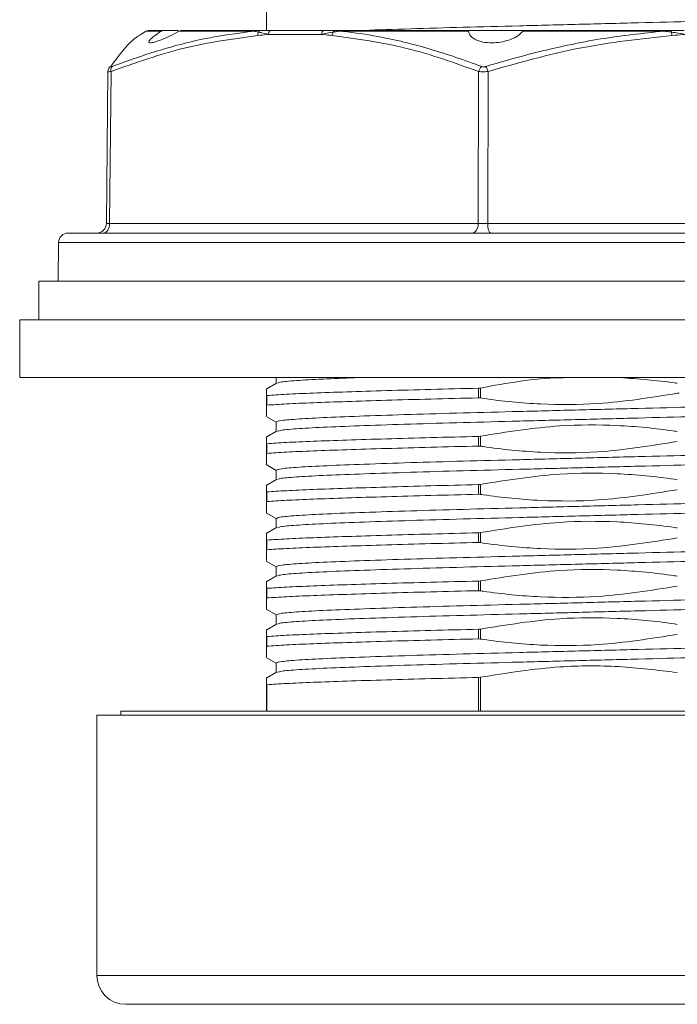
# Model space of a CAD drawing. Header units: millimetres. Extents: x 44 to 202, y 8 to 282.
# Tile 14 of 18: x 44 to 55, y 250 to 267. Entities that reach past the tile are written whole.
import ezdxf

# ---------------------------------------------------------------- set-up
doc = ezdxf.new("R2010")
doc.units = ezdxf.units.MM

msp = doc.modelspace()

# ---------------------------------------------------------------- linework, layer by layer
at = {"color": 7, "linetype": 'Continuous', "lineweight": 15}
for p, q in [((48.12, 266.5444), (48.12, 266.7165)), ((48.1248, 266.5479), (48.12, 266.5444)), ((46.0423, 266.3477), (45.9636, 266.3022)), ((46.0757, 266.3567), (46.3331, 266.3567)), ((46.5968, 266.3567), (46.3331, 266.3567)), ((47.9049, 266.3477), (46.6164, 266.3477)), ((46.6511, 266.3567), (47.9299, 266.3567)), ((49.0725, 266.2906), (48.1547, 266.2906)), ((48.1985, 266.3567), (49.1163, 266.3567)), ((51.6087, 266.3477), (49.3883, 266.3477)), ((49.4067, 266.3567), (51.6074, 266.3567)), ((52.573, 266.3567), (51.6074, 266.3567)), ((54.989, 266.3477), (52.5566, 266.3477)), ((52.5709, 266.3567), (54.9825, 266.3567)), ((45.3763, 265.6466), (45.3513, 263.0217)), ((45.4334, 265.6492), (45.4084, 263.0219)), ((51.7813, 263.0219), (51.7864, 265.6492)), ((51.9499, 265.6492), (51.9448, 263.0219)), ((45.4084, 263.0219), (51.7813, 263.0219)), ((51.9448, 263.0219), (59.9468, 263.0219)), ((44.6925, 262.8567), (62.3475, 262.8567)), ((44.5258, 262.6915), (44.52, 262.0233)), ((44.1867, 262.0233), (44.1867, 261.3567)), ((62.8533, 262.0233), (44.1867, 262.0233)), ((43.8533, 261.3567), (43.8533, 260.3567)), ((63.1867, 261.3567), (43.8533, 261.3567)), ((63.1867, 260.3567), (43.8533, 260.3567)), ((48.2941, 260.2639), (48.1145, 260.1601)), ((48.2867, 260.3567), (48.2867, 260.2596)), ((51.7871, 260.1738), (51.8177, 260.1772)), ((51.7871, 260.0071), (51.7871, 260.1738)), ((51.8177, 260.0051), (51.8177, 260.1772)), ((55.2529, 260.0896), (55.2223, 260.0862)), ((48.12, 260.0499), (48.1248, 260.0479)), ((48.12, 259.8778), (48.12, 260.0499)), ((48.1248, 259.8812), (48.1248, 260.0479)), ((51.8177, 260.0051), (51.7871, 260.0071)), ((48.1248, 259.8812), (48.12, 259.8778)), ((48.1145, 259.6866), (48.2867, 259.5871)), ((48.2867, 259.5898), (48.2867, 259.4263)), ((48.2941, 259.4306), (48.1145, 259.3268)), ((51.7871, 259.3404), (51.8177, 259.3438)), ((51.7871, 259.1738), (51.7871, 259.3404)), ((51.8177, 259.1717), (51.8177, 259.3438)), ((48.12, 259.2165), (48.1248, 259.2145)), ((48.12, 259.0444), (48.12, 259.2165)), ((48.1248, 259.0479), (48.1248, 259.2145)), ((51.8177, 259.1717), (51.7871, 259.1738)), ((48.1248, 259.0479), (48.12, 259.0444)), ((48.1145, 258.8532), (48.2867, 258.7537)), ((48.2867, 258.7565), (48.2867, 258.5929)), ((48.2941, 258.5972), (48.1145, 258.4934)), ((48.12, 258.3832), (48.1248, 258.3812)), ((48.12, 258.2111), (48.12, 258.3832)), ((48.1248, 258.2145), (48.1248, 258.3812)), ((51.7871, 258.5071), (51.8177, 258.5105)), ((51.7871, 258.3404), (51.7871, 258.5071)), ((51.8177, 258.3384), (51.8177, 258.5105)), ((48.1248, 258.2145), (48.12, 258.2111)), ((51.8177, 258.3384), (51.7871, 258.3404)), ((48.1145, 258.0199), (48.2867, 257.9204)), ((48.2867, 257.9231), (48.2867, 257.7596)), ((48.2941, 257.7639), (48.1145, 257.6601)), ((48.12, 257.5499), (48.1248, 257.5479)), ((48.12, 257.3778), (48.12, 257.5499)), ((48.1248, 257.3812), (48.1248, 257.5479)), ((51.7871, 257.6738), (51.8177, 257.6772)), ((51.7871, 257.5071), (51.7871, 257.6738)), ((51.8177, 257.5051), (51.8177, 257.6772)), ((48.1248, 257.3812), (48.12, 257.3778)), ((51.8177, 257.5051), (51.7871, 257.5071)), ((48.1145, 257.1866), (48.2867, 257.0871)), ((48.2867, 257.0898), (48.2867, 256.9263)), ((48.2941, 256.9306), (48.1145, 256.8268)), ((48.12, 256.7165), (48.1248, 256.7145)), ((48.12, 256.5444), (48.12, 256.7165)), ((48.1248, 256.5479), (48.1248, 256.7145)), ((51.7871, 256.8404), (51.8177, 256.8438)), ((51.7871, 256.6738), (51.7871, 256.8404)), ((51.8177, 256.6717), (51.8177, 256.8438)), ((48.1248, 256.5479), (48.12, 256.5444)), ((51.8177, 256.6717), (51.7871, 256.6738)), ((48.1145, 256.3532), (48.2867, 256.2537)), ((48.2867, 256.2565), (48.2867, 256.0929)), ((48.2941, 256.0972), (48.1145, 255.9934)), ((51.7871, 256.0071), (51.8177, 256.0105)), ((51.7871, 255.8404), (51.7871, 256.0071)), ((51.8177, 255.8384), (51.8177, 256.0105)), ((48.12, 255.8832), (48.1248, 255.8812)), ((48.12, 255.7111), (48.12, 255.8832)), ((48.1248, 255.7145), (48.1248, 255.8812)), ((51.8177, 255.8384), (51.7871, 255.8404)), ((48.1248, 255.7145), (48.12, 255.7111)), ((48.1145, 255.5199), (48.2867, 255.4204)), ((48.2867, 255.4231), (48.2867, 255.2596)), ((48.2941, 255.2639), (48.1142, 255.1599)), ((51.7871, 255.1738), (51.8177, 255.1772)), ((48.12, 255.0499), (48.1248, 255.0479)), ((48.12, 254.59), (48.12, 255.0499)), ((45.1867, 254.5233), (45.1867, 250.0233)), ((61.8533, 254.5233), (45.1867, 254.5233)), ((45.6033, 254.59), (45.6045, 254.5233)), ((61.4367, 254.59), (45.6033, 254.59)), ((61.3533, 249.5233), (45.6867, 249.5233))]:
    msp.add_line(p, q, dxfattribs=at)
at = {"color": 8, "linetype": 'Continuous', "lineweight": 15}
for p, q in [((46.3036, 266.3477), (46.0423, 266.3477)), ((62.5142, 262.6915), (44.5258, 262.6915)), ((51.7871, 254.59), (51.7871, 255.1738)), ((51.8177, 254.59), (51.8177, 255.1772)), ((48.1248, 254.59), (48.1248, 255.0479)), ((45.1867, 250.0233), (61.8533, 250.0233))]:
    msp.add_line(p, q, dxfattribs=at)
at = {"color": 7, "linetype": 'Continuous', "lineweight": 15, "flags": 128}
for points in [[(48.1547, 266.2906), (48.1556, 266.3035), (48.1581, 266.3159), (48.1622, 266.3273), (48.1677, 266.3373), (48.1743, 266.3456), (48.1818, 266.3516), (48.19, 266.3554), (48.1985, 266.3567)], [(49.0725, 266.2906), (49.0734, 266.3035), (49.0759, 266.3159), (49.08, 266.3273), (49.0854, 266.3373), (49.0921, 266.3456), (49.0996, 266.3516), (49.1078, 266.3554), (49.1163, 266.3567)], [(54.989, 266.3477), (54.9882, 266.3498), (54.9875, 266.3516), (54.9867, 266.3531), (54.9858, 266.3544), (54.985, 266.3554), (54.9842, 266.3561), (54.9833, 266.3565), (54.9825, 266.3567)], [(55.1194, 266.3299), (55.118, 266.3358), (55.1164, 266.3411), (55.1147, 266.3457), (55.1129, 266.3496), (55.1109, 266.3527), (55.1088, 266.3549), (55.1067, 266.3562), (55.1046, 266.3567)], [(45.4084, 263.0219), (45.4061, 262.9896), (45.3998, 262.9585), (45.3896, 262.93), (45.376, 262.905), (45.3594, 262.8845), (45.3405, 262.8692), (45.3201, 262.8598), (45.2988, 262.8567)], [(51.7813, 263.0219), (51.779, 262.9896), (51.7726, 262.9585), (51.7625, 262.93), (51.7488, 262.905), (51.7323, 262.8845), (51.7134, 262.8692), (51.6929, 262.8598), (51.6717, 262.8567)], [(51.9988, 262.8567), (51.9883, 262.8598), (51.9782, 262.8692), (51.9689, 262.8845), (51.9608, 262.905), (51.9541, 262.93), (51.949, 262.9585), (51.9459, 262.9896), (51.9448, 263.0219)]]:
    msp.add_lwpolyline(points, dxfattribs=at)
at = {"color": 7, "linetype": 'Continuous', "lineweight": 15}
for centre, radius, start, end in [((46.0757, 266.29), 0.0667, 90, 120), ((47.9304, 266.3157), 0.041, 90.73382, 128.54164), ((48.1031, 266.2785), 0.1326, 157.20154, 183.27043), ((48.0214, 266.3129), 0.0439, 94.47332, 157.25071), ((49.3971, 266.2641), 0.1411, 152.22309, 177.23609), ((49.31, 266.3172), 0.0397, 96.58346, 161.39468), ((49.4078, 266.3309), 0.0258, 92.52372, 139.21748), ((54.8646, 266.2555), 0.2654, 3.34461, 16.28313), ((45.4692, 265.6539), 0.09, 115.68369, 145.86445), ((45.5178, 265.6758), 0.0885, 138.11458, 197.5296), ((51.9201, 265.6231), 0.1362, 124.82162, 168.94791), ((51.7414, 265.6006), 0.2141, 13.13121, 38.87513), ((45.1846, 263.0233), 0.1667, 270, 359.80021), ((44.6925, 262.69), 0.1667, 90, 179.5), ((45.6867, 250.0233), 0.5, 180, 270)]:
    msp.add_arc(centre, radius, start, end, dxfattribs=at)
for centre, major_axis, ratio, start_param, end_param in [((45.518, 263.0233), (0.1667, 0.0016), 0.0032617, 2.947701, 3.9948546), ((51.8908, 263.0233), (0.1667, 0.0003), 0.0098876, 3.9949283, 5.0420819)]:
    msp.add_ellipse(centre, major_axis=major_axis, ratio=ratio, start_param=start_param, end_param=end_param, dxfattribs=at)
for points, knots in [([(49.7247, 266.3567), (49.7547, 266.3579), (50.0003, 266.3676), (50.6031, 266.3869), (51.5024, 266.4132), (52.4928, 266.4383), (53.5198, 266.4648), (54.5479, 266.4914), (55.5352, 266.5165), (56.4462, 266.5428), (57.2443, 266.5695), (57.9, 266.5948), (58.3822, 266.6208), (58.6776, 266.6456), (58.7152, 266.6609), (58.7315, 266.6675)], [0, 0, 0, 0, 0.0117467, 0.09614, 0.1802061, 0.2632641, 0.3475263, 0.4317884, 0.5148465, 0.5989126, 0.6833059, 0.7665059, 0.850312, 0.9347712, 1, 1, 1, 1]), ([(48.12, 266.5444), (48.12, 266.4648), (48.12, 266.3535), (48.12, 266.3607), (48.12, 266.3628)], [0, 0, 0, 0, 0.71577586, 1, 1, 1, 1]), ([(45.9661, 266.2979), (45.9405, 266.2841), (45.8372, 266.2282), (45.6577, 266.0509), (45.5062, 265.8404), (45.4302, 265.7349)], [0, 0, 0, 0, 0.1409719, 0.5693545, 1, 1, 1, 1]), ([(47.9707, 266.2709), (47.5445, 266.213), (46.6866, 266.0963), (45.8529, 265.7989), (45.4334, 265.6492)], [0, 0, 0, 0, 0.4968726, 1, 1, 1, 1]), ([(45.4519, 265.7349), (45.5003, 265.7531), (45.7419, 265.8441), (46.2667, 266.0213), (47.0348, 266.2307), (47.6143, 266.3086), (47.9049, 266.3477)], [0, 0, 0, 0, 0.0602703, 0.3013971, 0.6497219, 1, 1, 1, 1]), ([(46.3036, 266.3477), (46.2613, 266.3188), (46.1722, 266.258), (46.0932, 266.1876), (46.0771, 266.1476), (46.1194, 266.1411), (46.2025, 266.1607), (46.3177, 266.2028), (46.4606, 266.2657), (46.5629, 266.3195), (46.6164, 266.3477)], [0, 0, 0, 0, 0.1346573, 0.2833738, 0.4154942, 0.5310698, 0.6393323, 0.749519, 0.868839, 1, 1, 1, 1]), ([(46.3331, 266.3567), (46.3261, 266.356), (46.3157, 266.3549), (46.3066, 266.3495), (46.3036, 266.3477)], [0, 0, 0, 0, 0.667256, 1, 1, 1, 1]), ([(46.6164, 266.3477), (46.6239, 266.351), (46.6351, 266.356), (46.6471, 266.3565), (46.6511, 266.3567)], [0, 0, 0, 0, 0.66735349, 1, 1, 1, 1]), ([(47.9809, 266.3299), (47.9677, 266.3326), (47.9395, 266.3383), (47.9169, 266.3445), (47.9049, 266.3477)], [0, 0, 0, 0, 0.466474, 1, 1, 1, 1]), ([(47.9299, 266.3567), (47.9449, 266.3567), (47.9734, 266.3567), (48.0037, 266.3567), (48.0179, 266.3567)], [0, 0, 0, 0, 0.5274223, 1, 1, 1, 1]), ([(48.1547, 266.2906), (48.1435, 266.2892), (48.0822, 266.2818), (48.0209, 266.2758), (47.9707, 266.2709)], [0, 0, 0, 0, 0.18292801, 1, 1, 1, 1]), ([(48.1547, 266.2906), (48.1105, 266.3011), (48.05, 266.3155), (47.9955, 266.3268), (47.9809, 266.3299)], [0, 0, 0, 0, 0.7303679, 1, 1, 1, 1]), ([(48.0179, 266.3567), (48.0339, 266.3567), (48.093, 266.3567), (48.154, 266.3567), (48.1985, 266.3567)], [0, 0, 0, 0, 0.2705051, 1, 1, 1, 1]), ([(49.2723, 266.3299), (49.2167, 266.3202), (49.1476, 266.3082), (49.0847, 266.2935), (49.0725, 266.2906)], [0, 0, 0, 0, 0.8054328, 1, 1, 1, 1]), ([(49.2562, 266.2709), (49.2061, 266.2758), (49.1449, 266.2818), (49.0837, 266.2892), (49.0725, 266.2906)], [0, 0, 0, 0, 0.817072, 1, 1, 1, 1]), ([(49.1163, 266.3567), (49.1283, 266.3567), (49.1901, 266.3567), (49.2539, 266.3567), (49.3054, 266.3567)], [0, 0, 0, 0, 0.1936075, 1, 1, 1, 1]), ([(51.7864, 265.6492), (51.3734, 265.7973), (50.5432, 266.095), (49.6867, 266.2121), (49.2562, 266.2709)], [0, 0, 0, 0, 0.4973797, 1, 1, 1, 1]), ([(49.3883, 266.3477), (49.369, 266.3448), (49.3287, 266.3387), (49.2916, 266.3329), (49.2723, 266.3299)], [0, 0, 0, 0, 0.4797764, 1, 1, 1, 1]), ([(49.3054, 266.3567), (49.3228, 266.3567), (49.3559, 266.3567), (49.3904, 266.3567), (49.4067, 266.3567)], [0, 0, 0, 0, 0.5266032, 1, 1, 1, 1]), ([(49.3883, 266.3477), (49.4068, 266.3458), (49.6259, 266.3232), (50.1487, 266.2448), (50.9521, 266.0534), (51.545, 265.8413), (51.8423, 265.7349)], [0, 0, 0, 0, 0.0223282, 0.2635092, 0.6307845, 1, 1, 1, 1]), ([(51.6074, 266.3567), (51.6075, 266.356), (51.6077, 266.3549), (51.6084, 266.3495), (51.6087, 266.3477)], [0, 0, 0, 0, 0.66725601, 1, 1, 1, 1]), ([(51.6087, 266.3477), (51.618, 266.3188), (51.6375, 266.258), (51.7415, 266.1876), (51.8899, 266.1476), (52.0507, 266.1411), (52.2053, 266.1607), (52.3476, 266.2028), (52.4746, 266.2657), (52.5284, 266.3195), (52.5566, 266.3477)], [0, 0, 0, 0, 0.1346573, 0.2833738, 0.4154942, 0.5310698, 0.6393323, 0.749519, 0.868839, 1, 1, 1, 1]), ([(51.9081, 265.7349), (51.9688, 265.7531), (52.2722, 265.8441), (52.9313, 266.0213), (53.8962, 266.2307), (54.624, 266.3086), (54.989, 266.3477)], [0, 0, 0, 0, 0.0602703, 0.3013971, 0.6497219, 1, 1, 1, 1]), ([(55.1296, 266.2709), (54.595, 266.213), (53.519, 266.0963), (52.4751, 265.7989), (51.9499, 265.6492)], [0, 0, 0, 0, 0.4968726, 1, 1, 1, 1]), ([(52.5566, 266.3477), (52.5598, 266.351), (52.5647, 266.356), (52.5694, 266.3565), (52.5709, 266.3567)], [0, 0, 0, 0, 0.6673535, 1, 1, 1, 1]), ([(54.9825, 266.3567), (55.0041, 266.3567), (55.0451, 266.3567), (55.0855, 266.3567), (55.1046, 266.3567)], [0, 0, 0, 0, 0.5274223, 1, 1, 1, 1]), ([(55.1194, 266.3299), (55.0993, 266.3326), (55.0561, 266.3383), (55.0124, 266.3445), (54.989, 266.3477)], [0, 0, 0, 0, 0.466474, 1, 1, 1, 1]), ([(55.1046, 266.3567), (55.1258, 266.3567), (55.2044, 266.3567), (55.2821, 266.3567), (55.3388, 266.3567)], [0, 0, 0, 0, 0.2705051, 1, 1, 1, 1]), ([(55.3604, 266.2906), (55.3025, 266.3011), (55.2232, 266.3155), (55.1414, 266.3268), (55.1194, 266.3299)], [0, 0, 0, 0, 0.7303679, 1, 1, 1, 1]), ([(55.3604, 266.2906), (55.3463, 266.2892), (55.2695, 266.2818), (55.1925, 266.2758), (55.1296, 266.2709)], [0, 0, 0, 0, 0.182928, 1, 1, 1, 1]), ([(45.3949, 265.7043), (45.3945, 265.7037), (45.3881, 265.6957), (45.3792, 265.6761), (45.3776, 265.6562), (45.3768, 265.6467)], [0, 0, 0, 0, 0.0391819, 0.537554, 1, 1, 1, 1]), ([(45.4302, 265.7349), (45.4295, 265.7333), (45.428, 265.7301), (45.4335, 265.7294), (45.4424, 265.7314), (45.4494, 265.734), (45.4519, 265.7349)], [0, 0, 0, 0, 0.2859105, 0.5727354, 0.8483349, 1, 1, 1, 1]), ([(51.8423, 265.7349), (51.8476, 265.7333), (51.8583, 265.7301), (51.8783, 265.7294), (51.8953, 265.7314), (51.9047, 265.734), (51.9081, 265.7349)], [0, 0, 0, 0, 0.2859105, 0.5727354, 0.8483349, 1, 1, 1, 1]), ([(51.9499, 265.6492), (51.9416, 265.6483), (51.9179, 265.6458), (51.8756, 265.6438), (51.8267, 265.6444), (51.7997, 265.6476), (51.7864, 265.6492)], [0, 0, 0, 0, 0.1495992, 0.4263689, 0.7161015, 1, 1, 1, 1]), ([(49.7153, 260.3567), (49.5246, 260.3495), (49.1063, 260.3339), (48.6604, 260.3093), (48.3619, 260.2844), (48.3247, 260.2691), (48.3085, 260.2625)], [0, 0, 0, 0, 0.2312593, 0.5071737, 0.7852378, 1, 1, 1, 1]), ([(51.8177, 260.1772), (52.2749, 260.2608), (52.802, 260.3573), (53.3357, 260.3567), (53.4065, 260.3567)], [0, 0, 0, 0, 0.8673418, 1, 1, 1, 1]), ([(54.2362, 260.3567), (54.5491, 260.334), (54.8789, 260.3101), (55.2056, 260.2608), (55.2223, 260.2583)], [0, 0, 0, 0, 0.9488719, 1, 1, 1, 1]), ([(48.12, 260.1506), (48.12, 260.1535), (48.12, 260.1633), (48.12, 260.1037), (48.12, 260.0523), (48.12, 260.0499)], [0, 0, 0, 0, 0.2937778, 0.9662638, 1, 1, 1, 1]), ([(51.7871, 260.1738), (51.5086, 260.167), (50.9479, 260.1532), (50.1811, 260.1318), (49.4945, 260.1104), (48.9146, 260.0899), (48.4389, 260.0693), (48.2299, 260.055), (48.1248, 260.0479)], [0, 0, 0, 0, 0.1655971, 0.3333039, 0.501026, 0.6666377, 0.8322927, 1, 1, 1, 1]), ([(55.2223, 260.0862), (54.7647, 260.0126), (53.9821, 259.8869), (52.8553, 259.8852), (52.1797, 259.9506), (51.8344, 260.0026), (51.8177, 260.0051)], [0, 0, 0, 0, 0.40568872, 0.69386048, 0.98518946, 1, 1, 1, 1]), ([(51.7871, 260.0071), (51.5086, 260.0003), (50.9479, 259.9866), (50.1811, 259.9652), (49.4945, 259.9437), (48.9146, 259.9232), (48.4389, 259.9026), (48.2299, 259.8884), (48.1248, 259.8812)], [0, 0, 0, 0, 0.1655971, 0.3333039, 0.501026, 0.6666377, 0.8322927, 1, 1, 1, 1]), ([(48.2867, 259.5898), (48.306, 259.5983), (48.3449, 259.6154), (48.6563, 259.6422), (49.1404, 259.6682), (49.7956, 259.6935), (50.5938, 259.7202), (51.5048, 259.7465), (52.4922, 259.7716), (53.52, 259.7981), (54.5478, 259.8247), (55.5352, 259.8498), (56.4462, 259.8761), (57.2443, 259.9028), (57.9, 259.9281), (58.3822, 259.9541), (58.6776, 259.9789), (58.7152, 259.9942), (58.7315, 260.0009)], [0, 0, 0, 0, 0.06309305, 0.12692352, 0.19026048, 0.25313939, 0.31692015, 0.3804536, 0.44322519, 0.5069068, 0.57058841, 0.63336001, 0.69689345, 0.76067422, 0.82355313, 0.88689009, 0.95072056, 1, 1, 1, 1]), ([(48.12, 259.8778), (48.12, 259.7981), (48.12, 259.6868), (48.12, 259.694), (48.12, 259.6961)], [0, 0, 0, 0, 0.7159402, 1, 1, 1, 1]), ([(58.7533, 259.8402), (58.734, 259.8317), (58.6951, 259.8146), (58.3837, 259.7878), (57.8996, 259.7618), (57.2444, 259.7365), (56.4462, 259.7098), (55.5352, 259.6835), (54.5478, 259.6584), (53.52, 259.6319), (52.4922, 259.6053), (51.5048, 259.5802), (50.5938, 259.5539), (49.7957, 259.5272), (49.14, 259.5019), (48.6578, 259.4759), (48.3624, 259.4511), (48.3248, 259.4358), (48.3085, 259.4291)], [0, 0, 0, 0, 0.0630926, 0.1269226, 0.1902592, 0.2531376, 0.316918, 0.380451, 0.4432221, 0.5069033, 0.5705845, 0.6333556, 0.6968886, 0.760669, 0.8235474, 0.886884, 0.950714, 1, 1, 1, 1]), ([(51.8177, 259.3438), (52.2753, 259.4174), (53.0579, 259.5431), (54.1847, 259.5448), (54.8603, 259.4794), (55.2056, 259.4274), (55.2223, 259.4249)], [0, 0, 0, 0, 0.4056887, 0.6938605, 0.9851895, 1, 1, 1, 1]), ([(48.12, 259.3172), (48.12, 259.3202), (48.12, 259.33), (48.12, 259.2704), (48.12, 259.219), (48.12, 259.2165)], [0, 0, 0, 0, 0.2936758, 0.9662589, 1, 1, 1, 1]), ([(51.7871, 259.3404), (51.5086, 259.3336), (50.9479, 259.3199), (50.1811, 259.2985), (49.4945, 259.2771), (48.9146, 259.2565), (48.4389, 259.236), (48.2299, 259.2217), (48.1248, 259.2145)], [0, 0, 0, 0, 0.1655971, 0.3333039, 0.501026, 0.6666377, 0.8322927, 1, 1, 1, 1]), ([(55.2223, 259.2528), (54.7647, 259.1793), (53.9821, 259.0535), (52.8553, 259.0519), (52.1797, 259.1173), (51.8344, 259.1692), (51.8177, 259.1717)], [0, 0, 0, 0, 0.4056887, 0.6938605, 0.9851895, 1, 1, 1, 1]), ([(51.7871, 259.1738), (51.5086, 259.167), (50.9479, 259.1532), (50.1811, 259.1318), (49.4945, 259.1104), (48.9146, 259.0899), (48.4389, 259.0693), (48.2299, 259.055), (48.1248, 259.0479)], [0, 0, 0, 0, 0.1655971, 0.3333039, 0.501026, 0.6666377, 0.8322927, 1, 1, 1, 1]), ([(48.2867, 258.7565), (48.306, 258.765), (48.3449, 258.7821), (48.6563, 258.8089), (49.1404, 258.8349), (49.7956, 258.8601), (50.5938, 258.8868), (51.5048, 258.9132), (52.4922, 258.9383), (53.52, 258.9648), (54.5478, 258.9914), (55.5352, 259.0165), (56.4462, 259.0428), (57.2443, 259.0695), (57.9, 259.0948), (58.3822, 259.1208), (58.6776, 259.1456), (58.7152, 259.1609), (58.7315, 259.1675)], [0, 0, 0, 0, 0.06309209, 0.12692159, 0.19025759, 0.25313554, 0.31691534, 0.38044782, 0.44321846, 0.5068991, 0.57057975, 0.63335038, 0.69688287, 0.76066267, 0.82354062, 0.88687662, 0.95070611, 1, 1, 1, 1]), ([(48.12, 259.0444), (48.12, 258.9648), (48.12, 258.8535), (48.12, 258.8607), (48.12, 258.8628)], [0, 0, 0, 0, 0.7160198, 1, 1, 1, 1]), ([(58.7533, 259.0069), (58.734, 258.9983), (58.6951, 258.9812), (58.3837, 258.9545), (57.8996, 258.9285), (57.2444, 258.9032), (56.4462, 258.8765), (55.5352, 258.8502), (54.5478, 258.8251), (53.52, 258.7985), (52.4922, 258.772), (51.5048, 258.7469), (50.5938, 258.7205), (49.7957, 258.6939), (49.14, 258.6686), (48.6578, 258.6426), (48.3623, 258.6177), (48.3248, 258.6025), (48.3085, 258.5958)], [0, 0, 0, 0, 0.0630913, 0.12692, 0.1902552, 0.2531323, 0.3169113, 0.380443, 0.4432129, 0.5068927, 0.5705726, 0.6333424, 0.6968741, 0.7606531, 0.8235302, 0.8868654, 0.9506941, 1, 1, 1, 1]), ([(51.8177, 258.5105), (52.2753, 258.584), (53.0579, 258.7098), (54.1847, 258.7115), (54.8603, 258.646), (55.2056, 258.5941), (55.2223, 258.5916)], [0, 0, 0, 0, 0.4056887, 0.6938605, 0.9851895, 1, 1, 1, 1]), ([(48.12, 258.4839), (48.12, 258.4869), (48.12, 258.4967), (48.12, 258.4371), (48.12, 258.3857), (48.12, 258.3832)], [0, 0, 0, 0, 0.2938409, 0.9662668, 1, 1, 1, 1]), ([(51.7871, 258.5071), (51.5086, 258.5003), (50.9479, 258.4866), (50.1811, 258.4652), (49.4945, 258.4437), (48.9146, 258.4232), (48.4389, 258.4026), (48.2299, 258.3884), (48.1248, 258.3812)], [0, 0, 0, 0, 0.1655971, 0.3333039, 0.501026, 0.6666377, 0.8322927, 1, 1, 1, 1]), ([(55.2223, 258.4195), (54.7647, 258.346), (53.9821, 258.2202), (52.8553, 258.2185), (52.1797, 258.284), (51.8344, 258.3359), (51.8177, 258.3384)], [0, 0, 0, 0, 0.4056887, 0.6938605, 0.9851895, 1, 1, 1, 1]), ([(48.12, 258.2111), (48.12, 258.1314), (48.12, 258.0201), (48.12, 258.0274), (48.12, 258.0294)], [0, 0, 0, 0, 0.7158127, 1, 1, 1, 1]), ([(51.7871, 258.3404), (51.5086, 258.3336), (50.9479, 258.3199), (50.1811, 258.2985), (49.4945, 258.2771), (48.9146, 258.2565), (48.4389, 258.236), (48.2299, 258.2217), (48.1248, 258.2145)], [0, 0, 0, 0, 0.1655971, 0.3333039, 0.501026, 0.6666377, 0.8322927, 1, 1, 1, 1]), ([(48.2867, 257.9231), (48.306, 257.9317), (48.3449, 257.9488), (48.6563, 257.9755), (49.1404, 258.0015), (49.7956, 258.0268), (50.5938, 258.0535), (51.5048, 258.0798), (52.4922, 258.1049), (53.52, 258.1315), (54.5478, 258.158), (55.5352, 258.1831), (56.4462, 258.2095), (57.2443, 258.2361), (57.9, 258.2614), (58.3822, 258.2874), (58.6776, 258.3123), (58.7152, 258.3275), (58.7315, 258.3342)], [0, 0, 0, 0, 0.06309195, 0.1269213, 0.19025716, 0.25313497, 0.31691462, 0.38044696, 0.44321746, 0.50689796, 0.57057846, 0.63334895, 0.69688129, 0.76066095, 0.82353876, 0.88687462, 0.95070397, 1, 1, 1, 1]), ([(58.7533, 258.1735), (58.734, 258.165), (58.6951, 258.1479), (58.3837, 258.1211), (57.8996, 258.0951), (57.2444, 258.0699), (56.4462, 258.0432), (55.5352, 258.0168), (54.5478, 257.9917), (53.52, 257.9652), (52.4922, 257.9386), (51.5048, 257.9135), (50.5938, 257.8872), (49.7957, 257.8605), (49.14, 257.8352), (48.6578, 257.8092), (48.3624, 257.7844), (48.3248, 257.7691), (48.3085, 257.7625)], [0, 0, 0, 0, 0.0630919, 0.1269213, 0.1902571, 0.2531349, 0.3169146, 0.3804469, 0.4432174, 0.5068979, 0.5705784, 0.6333489, 0.6968812, 0.7606608, 0.8235386, 0.8868745, 0.9507038, 1, 1, 1, 1]), ([(51.8177, 257.6772), (52.2753, 257.7507), (53.0579, 257.8765), (54.1847, 257.8781), (54.8603, 257.8127), (55.2056, 257.7608), (55.2223, 257.7583)], [0, 0, 0, 0, 0.4056887, 0.6938605, 0.9851895, 1, 1, 1, 1]), ([(48.12, 257.6506), (48.12, 257.6535), (48.12, 257.6633), (48.12, 257.6037), (48.12, 257.5523), (48.12, 257.5499)], [0, 0, 0, 0, 0.2937591, 0.9662629, 1, 1, 1, 1]), ([(51.7871, 257.6738), (51.5086, 257.667), (50.9479, 257.6532), (50.1811, 257.6318), (49.4945, 257.6104), (48.9146, 257.5899), (48.4389, 257.5693), (48.2299, 257.555), (48.1248, 257.5479)], [0, 0, 0, 0, 0.1655971, 0.3333039, 0.501026, 0.6666377, 0.8322927, 1, 1, 1, 1]), ([(55.2223, 257.5862), (54.7647, 257.5126), (53.9821, 257.3869), (52.8553, 257.3852), (52.1797, 257.4506), (51.8344, 257.5026), (51.8177, 257.5051)], [0, 0, 0, 0, 0.4056887, 0.6938605, 0.9851895, 1, 1, 1, 1]), ([(48.12, 257.3778), (48.12, 257.2981), (48.12, 257.1868), (48.12, 257.194), (48.12, 257.1961)], [0, 0, 0, 0, 0.715903, 1, 1, 1, 1]), ([(51.7871, 257.5071), (51.5086, 257.5003), (50.9479, 257.4866), (50.1811, 257.4652), (49.4945, 257.4437), (48.9146, 257.4232), (48.4389, 257.4026), (48.2299, 257.3884), (48.1248, 257.3812)], [0, 0, 0, 0, 0.1655971, 0.3333039, 0.501026, 0.6666377, 0.8322927, 1, 1, 1, 1]), ([(48.2867, 257.0898), (48.306, 257.0983), (48.3449, 257.1154), (48.6563, 257.1422), (49.1404, 257.1682), (49.7956, 257.1935), (50.5938, 257.2202), (51.5048, 257.2465), (52.4922, 257.2716), (53.52, 257.2981), (54.5478, 257.3247), (55.5352, 257.3498), (56.4462, 257.3761), (57.2443, 257.4028), (57.9, 257.4281), (58.3822, 257.4541), (58.6777, 257.4789), (58.7152, 257.4942), (58.7315, 257.5009)], [0, 0, 0, 0, 0.0630915, 0.1269204, 0.1902558, 0.2531332, 0.3169124, 0.3804443, 0.4432143, 0.5068944, 0.5705744, 0.6333445, 0.6968763, 0.7606555, 0.8235329, 0.8868683, 0.9506972, 1, 1, 1, 1]), ([(58.7533, 257.3402), (58.734, 257.3317), (58.6951, 257.3146), (58.3837, 257.2878), (57.8996, 257.2618), (57.2444, 257.2365), (56.4462, 257.2098), (55.5352, 257.1835), (54.5478, 257.1584), (53.52, 257.1319), (52.4922, 257.1053), (51.5048, 257.0802), (50.5938, 257.0539), (49.7957, 257.0272), (49.14, 257.0019), (48.6578, 256.9759), (48.3623, 256.9511), (48.3248, 256.9358), (48.3084, 256.9291)], [0, 0, 0, 0, 0.0630907, 0.1269187, 0.1902533, 0.2531298, 0.3169082, 0.3804392, 0.4432084, 0.5068876, 0.5705668, 0.633336, 0.6968671, 0.7606454, 0.823522, 0.8868565, 0.9506846, 1, 1, 1, 1]), ([(51.8177, 256.8438), (52.2753, 256.9174), (53.0579, 257.0431), (54.1847, 257.0448), (54.8603, 256.9794), (55.2056, 256.9274), (55.2223, 256.9249)], [0, 0, 0, 0, 0.4056887, 0.6938605, 0.9851895, 1, 1, 1, 1]), ([(48.12, 256.8172), (48.12, 256.8202), (48.12, 256.83), (48.12, 256.7704), (48.12, 256.719), (48.12, 256.7165)], [0, 0, 0, 0, 0.2939196, 0.9662706, 1, 1, 1, 1]), ([(51.7871, 256.8404), (51.5086, 256.8336), (50.9479, 256.8199), (50.1811, 256.7985), (49.4945, 256.7771), (48.9146, 256.7565), (48.4389, 256.736), (48.2299, 256.7217), (48.1248, 256.7145)], [0, 0, 0, 0, 0.1655971, 0.3333039, 0.501026, 0.6666377, 0.8322927, 1, 1, 1, 1]), ([(55.2223, 256.7528), (54.7647, 256.6793), (53.9821, 256.5535), (52.8553, 256.5519), (52.1797, 256.6173), (51.8344, 256.6692), (51.8177, 256.6717)], [0, 0, 0, 0, 0.40568872, 0.69386048, 0.98518946, 1, 1, 1, 1]), ([(48.12, 256.5444), (48.12, 256.4648), (48.12, 256.3535), (48.12, 256.3607), (48.12, 256.3628)], [0, 0, 0, 0, 0.71590907, 1, 1, 1, 1]), ([(51.7871, 256.6738), (51.5086, 256.667), (50.9479, 256.6532), (50.1811, 256.6318), (49.4945, 256.6104), (48.9146, 256.5899), (48.4389, 256.5693), (48.2299, 256.555), (48.1248, 256.5479)], [0, 0, 0, 0, 0.1655971, 0.3333039, 0.501026, 0.6666377, 0.8322927, 1, 1, 1, 1]), ([(48.2867, 256.2565), (48.306, 256.265), (48.3449, 256.2821), (48.6563, 256.3089), (49.1404, 256.3349), (49.7956, 256.3601), (50.5938, 256.3868), (51.5048, 256.4132), (52.4922, 256.4383), (53.52, 256.4648), (54.5478, 256.4914), (55.5352, 256.5165), (56.4462, 256.5428), (57.2443, 256.5695), (57.9, 256.5948), (58.3822, 256.6208), (58.6777, 256.6456), (58.7152, 256.6609), (58.7316, 256.6675)], [0, 0, 0, 0, 0.0630907, 0.1269187, 0.1902533, 0.2531298, 0.3169082, 0.3804393, 0.4432085, 0.5068877, 0.5705669, 0.6333361, 0.6968672, 0.7606455, 0.8235221, 0.8868566, 0.9506847, 1, 1, 1, 1]), ([(58.7533, 256.5069), (58.734, 256.4983), (58.6951, 256.4812), (58.3837, 256.4545), (57.8996, 256.4285), (57.2444, 256.4032), (56.4462, 256.3765), (55.5352, 256.3502), (54.5478, 256.3251), (53.52, 256.2985), (52.4922, 256.272), (51.5048, 256.2469), (50.5938, 256.2205), (49.7957, 256.1939), (49.14, 256.1686), (48.6578, 256.1426), (48.3624, 256.1177), (48.3248, 256.1025), (48.3085, 256.0958)], [0, 0, 0, 0, 0.063092, 0.1269213, 0.1902572, 0.253135, 0.3169147, 0.380447, 0.4432175, 0.506898, 0.5705785, 0.633349, 0.6968814, 0.760661, 0.8235388, 0.8868747, 0.9507041, 1, 1, 1, 1]), ([(51.8177, 256.0105), (52.2753, 256.084), (53.0579, 256.2098), (54.1847, 256.2115), (54.8603, 256.146), (55.2056, 256.0941), (55.2223, 256.0916)], [0, 0, 0, 0, 0.4056887, 0.6938605, 0.9851895, 1, 1, 1, 1]), ([(51.7871, 256.0071), (51.5086, 256.0003), (50.9479, 255.9866), (50.1811, 255.9652), (49.4945, 255.9437), (48.9146, 255.9232), (48.4389, 255.9026), (48.2299, 255.8884), (48.1248, 255.8812)], [0, 0, 0, 0, 0.1655971, 0.3333039, 0.501026, 0.6666377, 0.8322927, 1, 1, 1, 1]), ([(48.12, 255.9839), (48.12, 255.9869), (48.12, 255.9967), (48.12, 255.9371), (48.12, 255.8857), (48.12, 255.8832)], [0, 0, 0, 0, 0.2937575, 0.9662628, 1, 1, 1, 1]), ([(51.7871, 255.8404), (51.5086, 255.8336), (50.9479, 255.8199), (50.1811, 255.7985), (49.4945, 255.7771), (48.9146, 255.7565), (48.4389, 255.736), (48.2299, 255.7217), (48.1248, 255.7145)], [0, 0, 0, 0, 0.1655971, 0.3333039, 0.501026, 0.6666377, 0.8322927, 1, 1, 1, 1]), ([(48.2867, 255.4231), (48.306, 255.4317), (48.3449, 255.4488), (48.6563, 255.4755), (49.1404, 255.5015), (49.7956, 255.5268), (50.5938, 255.5535), (51.5048, 255.5798), (52.4922, 255.6049), (53.52, 255.6315), (54.5478, 255.658), (55.5352, 255.6831), (56.4462, 255.7095), (57.2443, 255.7361), (57.9, 255.7614), (58.3822, 255.7874), (58.6776, 255.8123), (58.7152, 255.8275), (58.7315, 255.8342)], [0, 0, 0, 0, 0.0630928, 0.126923, 0.1902597, 0.2531383, 0.3169188, 0.380452, 0.4432233, 0.5069047, 0.570586, 0.6333574, 0.6968905, 0.760671, 0.8235497, 0.8868864, 0.9507166, 1, 1, 1, 1]), ([(55.2223, 255.9195), (54.7647, 255.846), (53.9821, 255.7202), (52.8553, 255.7185), (52.1797, 255.784), (51.8344, 255.8359), (51.8177, 255.8384)], [0, 0, 0, 0, 0.40568872, 0.69386048, 0.98518946, 1, 1, 1, 1]), ([(48.12, 255.7111), (48.12, 255.6314), (48.12, 255.5202), (48.12, 255.5274), (48.12, 255.5294)], [0, 0, 0, 0, 0.7159617, 1, 1, 1, 1]), ([(58.7533, 255.6735), (58.734, 255.665), (58.6951, 255.6479), (58.3837, 255.6211), (57.8996, 255.5951), (57.2444, 255.5699), (56.4462, 255.5432), (55.5352, 255.5168), (54.5478, 255.4917), (53.52, 255.4652), (52.4922, 255.4386), (51.5048, 255.4135), (50.5938, 255.3872), (49.7957, 255.3605), (49.14, 255.3352), (48.6578, 255.3092), (48.3624, 255.2844), (48.3248, 255.2691), (48.3085, 255.2625)], [0, 0, 0, 0, 0.0630931, 0.1269237, 0.1902607, 0.2531397, 0.3169206, 0.3804541, 0.4432258, 0.5069075, 0.5705891, 0.6333608, 0.6968943, 0.7606752, 0.8235542, 0.8868912, 0.9507218, 1, 1, 1, 1]), ([(51.8177, 255.1772), (52.2752, 255.2501), (53.0659, 255.3761), (54.2107, 255.3823), (54.8838, 255.2997), (55.2223, 255.2583)], [0, 0, 0, 0, 0.4056964, 0.7011503, 1, 1, 1, 1]), ([(48.12, 255.1499), (48.12, 255.1531), (48.12, 255.1636), (48.12, 255.0963), (48.12, 255.0499)], [0, 0, 0, 0, 0.3102157, 1, 1, 1, 1]), ([(51.7871, 255.1738), (51.5086, 255.167), (50.9479, 255.1532), (50.1811, 255.1318), (49.4945, 255.1104), (48.9146, 255.0899), (48.4389, 255.0693), (48.2299, 255.055), (48.1248, 255.0479)], [0, 0, 0, 0, 0.1655971, 0.3333039, 0.501026, 0.6666377, 0.8322927, 1, 1, 1, 1])]:
    msp.add_open_spline(points, degree=3, knots=knots, dxfattribs=at)
at = {"color": 8, "linetype": 'Continuous', "lineweight": 15}
msp.add_open_spline([(45.4334, 265.6492), (45.4272, 265.6483), (45.4093, 265.6457), (45.3881, 265.6439), (45.3757, 265.644), (45.3775, 265.646), (45.378, 265.6465)], degree=3, knots=[0, 0, 0, 0, 0.1836574, 0.5234375, 0.8791315, 1, 1, 1, 1], dxfattribs=at)

doc.saveas('drawing.dxf')
